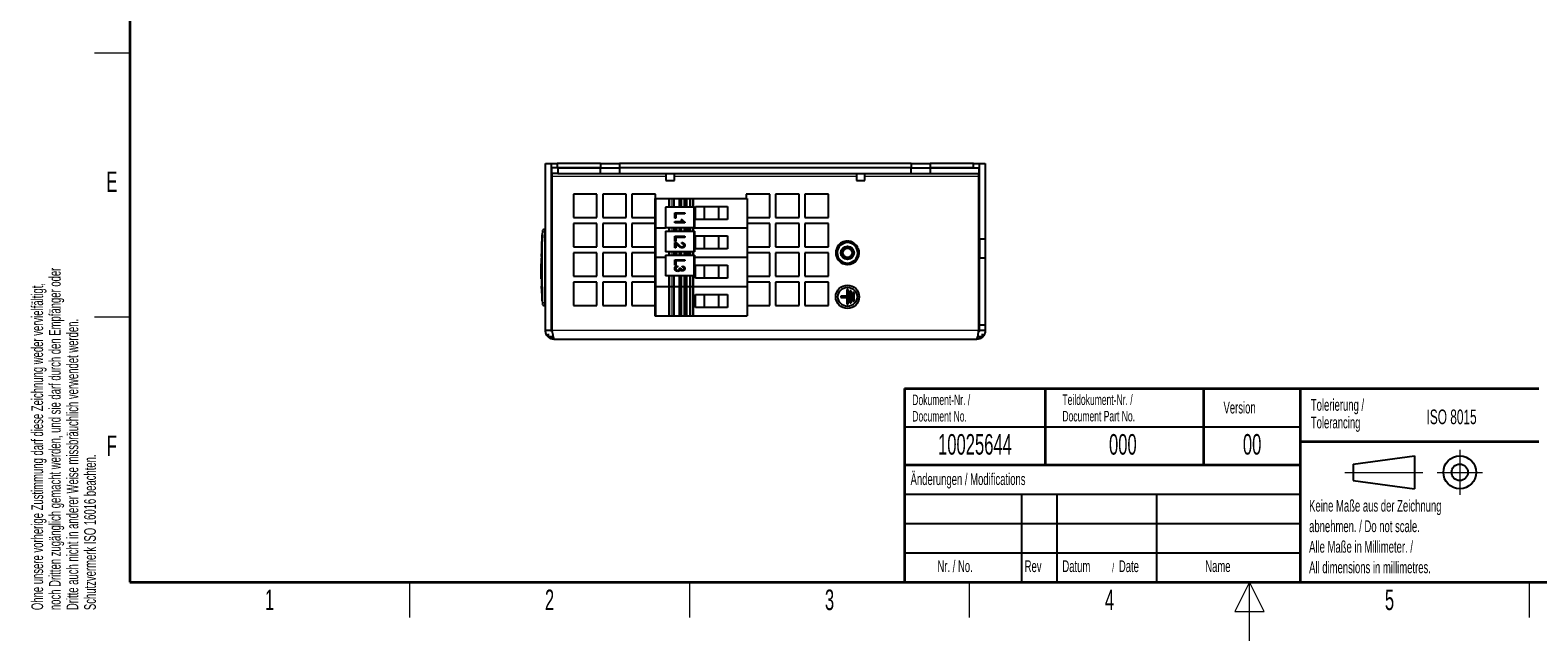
# Model space of a CAD drawing. Header units: millimetres. Extents: x 5 to 418, y 2 to 292.
# Tile 1 of 11: x 9 to 266, y 2 to 106. Entities that reach past the tile are written whole.
import ezdxf

# ---------------------------------------------------------------- set-up
doc = ezdxf.new("R2010")
doc.units = ezdxf.units.MM
doc.layers.add('SLD-0', color=7, linetype='Continuous')
doc.styles.add('SLDTEXTSTYLE0', font='TXT', dxfattribs={"width": 0.605})

msp = doc.modelspace()

# ---------------------------------------------------------------- linework, layer by layer
at = {"color": 7, "linetype": 'Continuous', "lineweight": 25}
for p, q in [((96.9127, 83.3936), (97.9127, 83.3936)), ((96.9127, 54.8936), (96.9127, 83.3936)), ((97.9127, 82.6436), (97.9127, 83.3936)), ((97.9127, 83.3936), (98.9127, 83.3936)), ((98.9127, 82.6436), (97.9127, 82.6436)), ((97.9127, 54.8936), (97.9127, 82.6436)), ((98.0127, 81.6436), (98.0127, 82.6436)), ((98.9127, 83.3936), (98.9127, 82.6436)), ((106.2877, 83.3936), (98.9127, 83.3936)), ((106.2877, 82.6436), (98.9127, 82.6436)), ((99.0127, 82.6436), (99.0127, 81.6436)), ((99.0127, 82.6436), (106.2877, 82.6436)), ((106.2877, 83.3936), (106.2877, 82.6436)), ((106.2877, 83.3936), (109.5377, 83.3936)), ((106.2877, 82.6436), (109.5377, 82.6436)), ((106.2877, 81.6436), (106.2877, 82.6436)), ((109.5377, 83.3936), (109.5377, 82.6436)), ((159.2877, 83.3936), (109.5377, 83.3936)), ((159.2877, 82.6436), (109.5377, 82.6436)), ((109.5377, 82.6436), (109.5377, 81.6436)), ((159.2877, 83.3936), (159.2877, 82.6436)), ((159.2877, 83.3936), (162.5377, 83.3936)), ((159.2877, 82.6436), (162.5377, 82.6436)), ((159.2877, 81.6436), (159.2877, 82.6436)), ((162.5377, 83.3936), (162.5377, 82.6436)), ((169.9127, 83.3936), (162.5377, 83.3936)), ((169.9127, 82.6436), (162.5377, 82.6436)), ((162.5377, 82.6436), (162.5377, 81.6436)), ((162.5377, 82.6436), (170.8127, 82.6436)), ((169.9127, 82.6436), (169.9127, 83.3936)), ((169.9127, 83.3936), (170.9127, 83.3936)), ((170.9127, 82.6436), (170.8127, 82.6436)), ((170.8127, 82.6436), (170.8127, 81.6436)), ((170.9127, 70.5186), (170.9127, 83.3936)), ((170.9127, 83.3936), (171.9127, 83.3936)), ((171.9127, 83.3936), (171.9127, 70.5186)), ((99.0127, 81.6436), (98.0127, 81.6436)), ((98.0127, 81.6436), (98.0127, 81.1436)), ((98.0127, 81.1436), (98.0127, 54.8936)), ((99.0127, 81.6436), (106.2877, 81.6436)), ((106.2877, 81.6436), (109.5377, 81.6436)), ((109.5377, 81.6436), (159.2877, 81.6436)), ((117.4252, 81.6436), (117.4252, 80.4992)), ((117.4252, 80.4992), (118.9002, 80.4992)), ((118.9002, 80.4992), (118.9002, 81.6436)), ((149.9252, 81.6436), (149.9252, 80.4992)), ((149.9252, 80.4992), (151.4002, 80.4992)), ((151.4002, 80.4992), (151.4002, 81.6436)), ((159.2877, 81.6436), (162.5377, 81.6436)), ((162.5377, 81.6436), (170.8127, 81.6436)), ((170.8127, 81.1436), (170.8127, 81.6436)), ((170.8127, 54.8936), (170.8127, 81.1436)), ((101.6627, 78.1436), (101.6627, 74.1436)), ((105.6627, 78.1436), (101.6627, 78.1436)), ((105.6627, 74.1436), (105.6627, 78.1436)), ((110.6627, 78.1436), (106.6627, 78.1436)), ((106.6627, 78.1436), (106.6627, 74.1436)), ((110.6627, 74.1436), (110.6627, 78.1436)), ((115.6627, 78.1436), (111.6627, 78.1436)), ((111.6627, 78.1436), (111.6627, 74.1436)), ((115.5474, 77.4193), (115.5474, 72.4293)), ((115.5474, 77.4193), (115.7327, 77.4193)), ((115.6627, 77.4193), (115.6627, 78.1436)), ((115.7327, 77.4193), (117.9119, 77.4193)), ((117.9119, 77.4193), (118.0451, 77.4193)), ((118.0451, 77.4193), (118.4314, 77.4193)), ((118.4314, 77.4193), (118.8649, 77.4193)), ((118.8649, 77.4193), (118.8836, 77.4193)), ((118.8836, 75.9193), (118.8836, 77.4193)), ((118.8836, 77.4193), (119.7144, 77.4193)), ((119.7144, 77.4193), (119.7144, 75.9193)), ((119.7144, 77.4193), (119.8644, 77.4193)), ((119.8644, 77.4193), (120.0092, 77.4193)), ((120.0092, 77.4193), (120.0675, 77.4193)), ((120.0675, 77.4193), (120.0675, 75.9193)), ((120.0675, 77.4193), (120.5837, 77.4193)), ((120.5837, 77.4193), (120.5837, 75.9193)), ((120.5837, 77.4193), (120.7337, 77.4193)), ((120.7337, 77.4193), (120.8786, 77.4193)), ((120.8786, 77.4193), (120.9368, 77.4193)), ((120.9368, 77.4193), (120.9368, 75.9193)), ((120.9368, 77.4193), (121.51, 77.4193)), ((121.51, 77.4193), (121.51, 75.9193)), ((121.51, 77.4193), (121.5109, 77.4193)), ((121.5109, 77.4193), (121.6161, 77.4193)), ((121.6161, 77.4193), (121.9809, 77.4193)), ((121.9809, 77.4193), (122.0986, 77.4193)), ((122.0986, 77.4193), (122.0986, 75.9193)), ((122.0986, 77.4193), (122.1564, 77.4193)), ((122.1564, 77.4193), (131.2974, 77.4193)), ((135.1627, 78.1436), (131.1627, 78.1436)), ((131.1627, 78.1436), (131.1627, 77.4193)), ((131.2974, 77.4193), (131.2974, 72.4293)), ((135.1627, 74.1436), (135.1627, 78.1436)), ((140.1627, 78.1436), (136.1627, 78.1436)), ((136.1627, 78.1436), (136.1627, 74.1436)), ((140.1627, 74.1436), (140.1627, 78.1436)), ((145.1627, 78.1436), (141.1627, 78.1436)), ((141.1627, 78.1436), (141.1627, 74.1436)), ((145.1627, 74.1436), (145.1627, 78.1436)), ((117.3811, 75.9193), (117.3811, 72.4193)), ((122.1905, 75.9193), (117.3811, 75.9193)), ((118.9659, 74.983), (120.6492, 74.983)), ((118.9659, 74.0739), (118.9659, 74.983)), ((119.1626, 74.8011), (119.1626, 74.0739)), ((120.6492, 74.8011), (119.1626, 74.8011)), ((119.164, 74.8011), (119.164, 74.0739)), ((120.6492, 74.983), (120.6492, 74.8011)), ((120.6492, 74.983), (120.6506, 74.983)), ((120.6492, 74.8011), (120.6506, 74.8011)), ((120.6506, 74.983), (120.6506, 74.8011)), ((122.1905, 75.9193), (122.1905, 72.4193)), ((122.3272, 75.9193), (122.1905, 75.9193)), ((122.3272, 75.9193), (122.3272, 72.4193)), ((122.476, 76.0493), (127.9438, 76.0493)), ((122.476, 73.7993), (122.476, 76.0493)), ((123.9474, 76.0493), (123.9474, 73.7993)), ((126.4724, 73.7993), (126.4724, 76.0493)), ((127.9438, 76.0493), (127.9438, 73.7993)), ((96.9127, 72.1436), (96.7567, 72.1436)), ((101.6627, 74.1436), (105.6627, 74.1436)), ((101.6627, 73.1436), (101.6627, 69.1436)), ((105.6627, 73.1436), (101.6627, 73.1436)), ((105.6627, 69.1436), (105.6627, 73.1436)), ((106.6627, 74.1436), (110.6627, 74.1436)), ((106.6627, 73.1436), (106.6627, 69.1436)), ((110.6627, 73.1436), (106.6627, 73.1436)), ((110.6627, 69.1436), (110.6627, 73.1436)), ((111.6627, 74.1436), (115.5474, 74.1436)), ((111.6627, 73.1436), (111.6627, 69.1436)), ((115.5474, 73.1436), (111.6627, 73.1436)), ((115.5474, 72.4293), (115.7327, 72.4293)), ((115.5474, 72.4193), (115.5474, 67.4293)), ((115.5474, 72.4193), (115.7327, 72.4193)), ((115.6627, 72.4193), (115.6627, 72.4293)), ((115.7327, 72.4293), (117.3811, 72.4293)), ((115.7327, 72.4193), (117.3811, 72.4193)), ((122.1905, 72.4193), (117.3811, 72.4193)), ((118.8836, 71.8193), (118.8836, 72.4193)), ((119.1626, 74.0739), (118.9659, 74.0739)), ((118.9659, 73.2784), (118.9659, 73.4602)), ((118.9659, 73.4602), (120.2994, 73.4602)), ((120.6711, 73.2784), (118.9659, 73.2784)), ((119.0103, 72.4193), (119.0103, 71.8193)), ((119.1626, 74.0739), (119.164, 74.0739)), ((119.3091, 71.8193), (119.3091, 72.4193)), ((119.317, 71.8193), (119.317, 72.4193)), ((119.7144, 72.4193), (119.7144, 71.8193)), ((120.0371, 73.8239), (120.2338, 73.8239)), ((120.0675, 72.4193), (120.0675, 71.8193)), ((120.2338, 73.8239), (120.2352, 73.8239)), ((120.5837, 72.4193), (120.5837, 71.8193)), ((120.6711, 73.3963), (120.6724, 73.3963)), ((120.6711, 73.3963), (120.6711, 73.2784)), ((120.6711, 73.2784), (120.6724, 73.2784)), ((120.6724, 73.3963), (120.6724, 73.2784)), ((120.9368, 72.4193), (120.9368, 71.8193)), ((120.9461, 72.4193), (120.9461, 71.8193)), ((121.2449, 71.8193), (121.2449, 72.4193)), ((121.51, 72.4193), (121.51, 71.8193)), ((122.0986, 72.4193), (122.0986, 71.8193)), ((122.3272, 72.4193), (122.1905, 72.4193)), ((122.3272, 72.4293), (131.2974, 72.4293)), ((122.3272, 72.4193), (131.2974, 72.4193)), ((127.9438, 73.7993), (122.476, 73.7993)), ((131.1627, 72.4293), (131.1627, 72.4193)), ((131.2974, 74.1436), (135.1627, 74.1436)), ((135.1627, 73.1436), (131.2974, 73.1436)), ((131.2974, 72.4193), (131.2974, 67.4293)), ((135.1627, 69.1436), (135.1627, 73.1436)), ((136.1627, 74.1436), (140.1627, 74.1436)), ((140.1627, 73.1436), (136.1627, 73.1436)), ((136.1627, 73.1436), (136.1627, 69.1436)), ((140.1627, 69.1436), (140.1627, 73.1436)), ((141.1627, 74.1436), (145.1627, 74.1436)), ((145.1627, 73.1436), (141.1627, 73.1436)), ((141.1627, 73.1436), (141.1627, 69.1436)), ((145.1627, 69.1436), (145.1627, 73.1436)), ((96.3053, 70.0281), (96.2553, 68.5637)), ((96.2924, 70.0991), (96.321, 70.0991)), ((96.3042, 68.8477), (96.2924, 70.0991)), ((96.3028, 70.0602), (96.3142, 68.8477)), ((96.3476, 71.2666), (96.3053, 70.0281)), ((96.3363, 70.0991), (96.3704, 71.1987)), ((96.3363, 70.0991), (96.3463, 70.0991)), ((96.3804, 71.1987), (96.3463, 70.0991)), ((96.3965, 71.8904), (96.3567, 71.1988)), ((96.3704, 71.1987), (96.3804, 71.1987)), ((117.3811, 71.8193), (117.3811, 68.3193)), ((117.3811, 71.8193), (122.1905, 71.8193)), ((118.9659, 70.9616), (120.6492, 70.9616)), ((118.9659, 70.0525), (118.9659, 70.9616)), ((119.1626, 70.0525), (118.9659, 70.0525)), ((118.9659, 68.9843), (118.9659, 69.9162)), ((120.6492, 70.7798), (119.1626, 70.7798)), ((119.1626, 70.7798), (119.1626, 70.0525)), ((119.1626, 70.0525), (119.164, 70.0525)), ((119.1626, 69.6662), (119.1626, 68.9843)), ((119.164, 70.7798), (119.164, 70.0525)), ((119.164, 69.6662), (119.164, 68.9843)), ((120.1464, 69.7116), (120.1682, 69.8934)), ((120.1682, 69.8934), (120.1696, 69.8934)), ((120.6492, 70.9616), (120.6492, 70.7798)), ((120.6492, 70.9616), (120.6506, 70.9616)), ((120.6492, 70.7798), (120.6506, 70.7798)), ((120.6506, 70.9616), (120.6506, 70.7798)), ((120.6711, 69.4275), (120.6724, 69.4275)), ((122.1905, 71.8193), (122.1905, 68.3193)), ((122.3272, 71.8193), (122.1905, 71.8193)), ((122.3272, 71.8193), (122.3272, 68.3193)), ((122.476, 71.0493), (127.9438, 71.0493)), ((122.476, 68.7993), (122.476, 71.0493)), ((123.9474, 71.0493), (123.9474, 68.7993)), ((126.4724, 68.7993), (126.4724, 71.0493)), ((127.9438, 71.0493), (127.9438, 68.7993)), ((146.721, 69.2488), (147.6225, 69.705)), ((170.9127, 70.5186), (171.9127, 70.5186)), ((170.9127, 70.5186), (170.9127, 67.2686)), ((171.9127, 70.5186), (171.9127, 67.2686)), ((96.1839, 67.536), (96.2689, 67.536)), ((96.222, 68.5692), (96.1873, 67.536)), ((96.2264, 68.8477), (96.2329, 68.5645)), ((96.2767, 64.0489), (96.3042, 68.8477)), ((96.3142, 68.8477), (96.2868, 64.0489)), ((96.3042, 68.8477), (96.3142, 68.8477)), ((101.6627, 69.1436), (105.6627, 69.1436)), ((101.6627, 68.1436), (101.6627, 64.1436)), ((105.6627, 68.1436), (101.6627, 68.1436)), ((105.6627, 64.1436), (105.6627, 68.1436)), ((106.6627, 69.1436), (110.6627, 69.1436)), ((106.6627, 68.1436), (106.6627, 64.1436)), ((110.6627, 68.1436), (106.6627, 68.1436)), ((110.6627, 64.1436), (110.6627, 68.1436)), ((111.6627, 69.1436), (115.5474, 69.1436)), ((111.6627, 68.1436), (111.6627, 64.1436)), ((115.5474, 68.1436), (111.6627, 68.1436)), ((115.5474, 67.4293), (115.7327, 67.4293)), ((115.5474, 67.4193), (115.5474, 62.4293)), ((115.5474, 67.4193), (115.7327, 67.4193)), ((115.6627, 67.4193), (115.6627, 67.4293)), ((115.7327, 67.4293), (117.3811, 67.4293)), ((115.7327, 67.4193), (117.3811, 67.4193)), ((122.1905, 68.3193), (117.3811, 68.3193)), ((117.3811, 67.7193), (117.3811, 64.2193)), ((117.3811, 67.7193), (122.1905, 67.7193)), ((118.8836, 67.7193), (118.8836, 68.3193)), ((119.1626, 68.9843), (118.9659, 68.9843)), ((118.9659, 66.9569), (120.6492, 66.9569)), ((118.9659, 66.0478), (118.9659, 66.9569)), ((119.0103, 68.3193), (119.0103, 67.7193)), ((119.1626, 68.9843), (119.164, 68.9843)), ((119.3091, 67.7193), (119.3091, 68.3193)), ((119.317, 67.7193), (119.317, 68.3193)), ((119.7144, 68.3193), (119.7144, 67.7193)), ((120.0675, 68.3193), (120.0675, 67.7193)), ((120.1993, 68.9843), (120.2007, 68.9843)), ((120.5837, 68.3193), (120.5837, 67.7193)), ((120.6492, 66.9569), (120.6492, 66.775)), ((120.6492, 66.9569), (120.6506, 66.9569)), ((120.6506, 66.9569), (120.6506, 66.775)), ((120.9368, 68.3193), (120.9368, 67.7193)), ((120.9461, 68.3193), (120.9461, 67.7193)), ((121.2449, 67.7193), (121.2449, 68.3193)), ((121.51, 68.3193), (121.51, 67.7193)), ((122.0986, 68.3193), (122.0986, 67.7193)), ((122.3272, 68.3193), (122.1905, 68.3193)), ((122.1905, 67.7193), (122.1905, 64.2193)), ((122.3272, 67.7193), (122.1905, 67.7193)), ((122.3272, 67.7193), (122.3272, 64.2193)), ((122.3272, 67.4293), (131.2974, 67.4293)), ((122.3272, 67.4193), (131.2974, 67.4193)), ((127.9438, 68.7993), (122.476, 68.7993)), ((131.1627, 67.4293), (131.1627, 67.4193)), ((131.2974, 69.1436), (135.1627, 69.1436)), ((135.1627, 68.1436), (131.2974, 68.1436)), ((131.2974, 67.4193), (131.2974, 62.4293)), ((135.1627, 64.1436), (135.1627, 68.1436)), ((136.1627, 69.1436), (140.1627, 69.1436)), ((140.1627, 68.1436), (136.1627, 68.1436)), ((136.1627, 68.1436), (136.1627, 64.1436)), ((140.1627, 64.1436), (140.1627, 68.1436)), ((141.1627, 69.1436), (145.1627, 69.1436)), ((145.1627, 68.1436), (141.1627, 68.1436)), ((141.1627, 68.1436), (141.1627, 64.1436)), ((145.1627, 64.1436), (145.1627, 68.1436)), ((146.721, 69.2488), (146.6653, 68.24)), ((150.1044, 67.0383), (149.2029, 66.5821)), ((150.1044, 67.0383), (150.16, 68.0472)), ((170.9127, 67.2686), (171.9127, 67.2686)), ((170.9127, 55.8936), (170.9127, 67.2686)), ((171.9127, 67.2686), (171.9127, 55.8936)), ((96.1626, 66.2911), (96.1896, 66.2911)), ((96.1847, 63.7013), (96.1626, 66.2911)), ((96.1726, 66.2911), (96.1822, 65.1699)), ((96.1896, 66.2911), (96.2021, 64.0489)), ((119.1626, 66.0478), (118.9659, 66.0478)), ((119.1189, 65.4551), (119.1203, 65.4551)), ((120.6492, 66.775), (119.1626, 66.775)), ((119.1626, 66.775), (119.1626, 66.0478)), ((119.1626, 66.0478), (119.164, 66.0478)), ((119.164, 66.775), (119.164, 66.0478)), ((119.425, 65.9114), (119.4468, 65.7296)), ((119.425, 65.9114), (119.4263, 65.9114)), ((119.4263, 65.9114), (119.4482, 65.7296)), ((119.4468, 65.7296), (119.4482, 65.7296)), ((119.4731, 64.9796), (119.4745, 64.9796)), ((119.7734, 65.5705), (119.9715, 65.5478)), ((119.7734, 65.5705), (119.7748, 65.5705)), ((119.7748, 65.5705), (119.9729, 65.5478)), ((119.9715, 65.5478), (119.9691, 65.5204)), ((119.9691, 65.5204), (119.9705, 65.5204)), ((119.9729, 65.5478), (119.9705, 65.5204)), ((119.9715, 65.5478), (119.9729, 65.5478)), ((120.2328, 65.0478), (120.2342, 65.0478)), ((120.2338, 65.7069), (120.2557, 65.8887)), ((120.2557, 65.8887), (120.2571, 65.8887)), ((120.6492, 66.775), (120.6506, 66.775)), ((120.6711, 65.4604), (120.6724, 65.4604)), ((122.476, 66.0493), (127.9438, 66.0493)), ((122.476, 63.7993), (122.476, 66.0493)), ((123.9474, 66.0493), (123.9474, 63.7993)), ((126.4724, 63.7993), (126.4724, 66.0493)), ((127.9438, 66.0493), (127.9438, 63.7993)), ((96.2239, 63.7013), (96.1847, 63.7013)), ((96.2608, 61.6114), (96.222, 62.4819)), ((96.2222, 63.6349), (96.3443, 60.2167)), ((96.2441, 62.4819), (96.2247, 62.4819)), ((96.2247, 62.4819), (96.2629, 61.6114)), ((96.273, 61.6114), (96.2348, 62.4819)), ((96.2781, 61.6114), (96.2441, 62.4819)), ((96.2767, 64.0489), (96.2868, 64.0489)), ((96.3401, 61.0564), (96.2812, 63.7013)), ((96.2812, 63.7013), (96.2913, 63.7013)), ((96.2913, 63.7013), (96.3501, 61.0564)), ((101.6627, 64.1436), (105.6627, 64.1436)), ((101.6627, 63.1436), (101.6627, 59.1436)), ((105.6627, 63.1436), (101.6627, 63.1436)), ((105.6627, 59.1436), (105.6627, 63.1436)), ((106.6627, 64.1436), (110.6627, 64.1436)), ((106.6627, 63.1436), (106.6627, 59.1436)), ((110.6627, 63.1436), (106.6627, 63.1436)), ((110.6627, 59.1436), (110.6627, 63.1436)), ((111.6627, 64.1436), (115.5474, 64.1436)), ((111.6627, 63.1436), (111.6627, 59.1436)), ((115.5474, 63.1436), (111.6627, 63.1436)), ((115.5474, 62.4293), (115.7327, 62.4293)), ((115.5474, 62.4193), (115.5474, 57.4293)), ((115.5474, 62.4193), (115.7327, 62.4193)), ((115.6627, 62.4193), (115.6627, 62.4293)), ((115.7327, 62.4293), (117.9119, 62.4293)), ((115.7327, 62.4193), (117.9119, 62.4193)), ((122.1905, 64.2193), (117.3811, 64.2193)), ((117.9119, 62.4293), (118.0451, 62.4293)), ((117.9119, 62.4193), (118.0451, 62.4193)), ((118.0451, 62.4293), (118.4314, 62.4293)), ((118.0451, 62.4193), (118.4314, 62.4193)), ((118.4314, 62.4293), (118.8649, 62.4293)), ((118.4314, 62.4193), (118.8649, 62.4193)), ((118.8649, 62.4293), (118.8836, 62.4293)), ((118.8649, 62.4193), (118.8836, 62.4193)), ((118.8836, 62.4293), (118.8836, 64.2193)), ((118.8836, 62.4293), (119.7144, 62.4293)), ((118.8836, 57.4293), (118.8836, 62.4193)), ((118.8836, 62.4193), (119.7144, 62.4193)), ((119.7144, 64.2193), (119.7144, 62.4293)), ((119.7144, 62.4293), (119.8644, 62.4293)), ((119.7144, 62.4193), (119.7144, 57.4293)), ((119.7144, 62.4193), (119.8644, 62.4193)), ((119.8644, 62.4293), (120.0092, 62.4293)), ((119.8644, 62.4193), (120.0092, 62.4193)), ((120.0092, 62.4293), (120.0675, 62.4293)), ((120.0092, 62.4193), (120.0675, 62.4193)), ((120.0675, 64.2193), (120.0675, 62.4293)), ((120.0675, 62.4293), (120.5837, 62.4293)), ((120.0675, 62.4193), (120.0675, 57.4293)), ((120.0675, 62.4193), (120.5837, 62.4193)), ((120.5837, 64.2193), (120.5837, 62.4293)), ((120.5837, 62.4293), (120.7337, 62.4293)), ((120.5837, 62.4193), (120.5837, 57.4293)), ((120.5837, 62.4193), (120.7337, 62.4193)), ((120.7337, 62.4293), (120.8786, 62.4293)), ((120.7337, 62.4193), (120.8786, 62.4193)), ((120.8786, 62.4293), (120.9368, 62.4293)), ((120.8786, 62.4193), (120.9368, 62.4193)), ((120.9368, 64.2193), (120.9368, 62.4293)), ((120.9368, 62.4293), (121.51, 62.4293)), ((120.9368, 62.4193), (120.9368, 57.4293)), ((120.9368, 62.4193), (121.51, 62.4193)), ((121.51, 64.2193), (121.51, 62.4293)), ((121.51, 62.4293), (121.5109, 62.4293)), ((121.51, 62.4193), (121.51, 57.4293)), ((121.51, 62.4193), (121.5109, 62.4193)), ((121.5109, 62.4293), (121.6161, 62.4293)), ((121.5109, 62.4193), (121.6161, 62.4193)), ((121.6161, 62.4293), (121.9809, 62.4293)), ((121.6161, 62.4193), (121.9809, 62.4193)), ((121.9809, 62.4293), (122.0986, 62.4293)), ((121.9809, 62.4193), (122.0986, 62.4193)), ((122.0986, 64.2193), (122.0986, 62.4293)), ((122.0986, 62.4293), (122.1564, 62.4293)), ((122.0986, 62.4193), (122.0986, 57.4293)), ((122.0986, 62.4193), (122.1564, 62.4193)), ((122.1564, 62.4293), (131.2974, 62.4293)), ((122.1564, 62.4193), (131.2974, 62.4193)), ((122.3272, 64.2193), (122.1905, 64.2193)), ((127.9438, 63.7993), (122.476, 63.7993)), ((131.1627, 62.4293), (131.1627, 62.4193)), ((131.2974, 64.1436), (135.1627, 64.1436)), ((135.1627, 63.1436), (131.2974, 63.1436)), ((131.2974, 62.4193), (131.2974, 57.4293)), ((135.1627, 59.1436), (135.1627, 63.1436)), ((136.1627, 64.1436), (140.1627, 64.1436)), ((140.1627, 63.1436), (136.1627, 63.1436)), ((136.1627, 63.1436), (136.1627, 59.1436)), ((140.1627, 59.1436), (140.1627, 63.1436)), ((141.1627, 64.1436), (145.1627, 64.1436)), ((145.1627, 63.1436), (141.1627, 63.1436)), ((141.1627, 63.1436), (141.1627, 59.1436)), ((145.1627, 59.1436), (145.1627, 63.1436)), ((148.5377, 61.8936), (148.2877, 61.8936)), ((148.2877, 61.8936), (148.2877, 60.7686)), ((148.5377, 59.3936), (148.5377, 61.8936)), ((96.2817, 61.2926), (96.2917, 61.2926)), ((96.2822, 61.3324), (96.2922, 61.3324)), ((96.3402, 60.1431), (96.3239, 60.4277)), ((96.3402, 60.1431), (96.3502, 60.1431)), ((96.3474, 60.1446), (96.3484, 60.1431)), ((96.3484, 60.1431), (96.3585, 60.1431)), ((96.3576, 60.1768), (96.3965, 59.3967)), ((96.9127, 59.1436), (96.7567, 59.1436)), ((101.6627, 59.1436), (105.6627, 59.1436)), ((106.6627, 59.1436), (110.6627, 59.1436)), ((111.6627, 59.1436), (115.5474, 59.1436)), ((122.476, 61.0493), (127.9438, 61.0493)), ((122.476, 58.7993), (122.476, 61.0493)), ((123.9474, 61.0493), (123.9474, 58.7993)), ((126.4724, 58.7993), (126.4724, 61.0493)), ((127.9438, 61.0493), (127.9438, 58.7993)), ((131.2974, 59.1436), (135.1627, 59.1436)), ((136.1627, 59.1436), (140.1627, 59.1436)), ((141.1627, 59.1436), (145.1627, 59.1436)), ((147.2877, 60.7686), (147.2877, 60.5186)), ((148.2877, 60.7686), (147.2877, 60.7686)), ((147.2877, 60.5186), (148.2877, 60.5186)), ((148.2877, 60.5186), (148.2877, 59.3936)), ((148.2877, 59.3936), (148.5377, 59.3936)), ((148.7877, 61.6436), (148.7877, 59.6436)), ((149.0377, 61.6436), (148.7877, 61.6436)), ((148.7877, 59.6436), (149.0377, 59.6436)), ((149.0377, 59.6436), (149.0377, 61.6436)), ((149.5377, 61.3936), (149.2877, 61.3936)), ((149.2877, 61.3936), (149.2877, 59.8936)), ((149.2877, 59.8936), (149.5377, 59.8936)), ((149.5377, 59.8936), (149.5377, 61.3936)), ((115.5474, 57.4293), (115.7327, 57.4293)), ((115.7327, 57.4293), (117.9119, 57.4293)), ((117.9119, 57.4293), (118.0451, 57.4293)), ((118.0451, 57.4293), (118.4314, 57.4293)), ((118.4314, 57.4293), (118.8649, 57.4293)), ((118.8649, 57.4293), (118.8836, 57.4293)), ((118.8836, 57.4293), (119.7144, 57.4293)), ((119.7144, 57.4293), (119.8644, 57.4293)), ((119.8644, 57.4293), (120.0092, 57.4293)), ((120.0092, 57.4293), (120.0675, 57.4293)), ((120.0675, 57.4293), (120.5837, 57.4293)), ((120.5837, 57.4293), (120.7337, 57.4293)), ((120.7337, 57.4293), (120.8786, 57.4293)), ((120.8786, 57.4293), (120.9368, 57.4293)), ((120.9368, 57.4293), (121.51, 57.4293)), ((121.51, 57.4293), (121.5109, 57.4293)), ((121.5109, 57.4293), (121.6161, 57.4293)), ((121.6161, 57.4293), (121.9809, 57.4293)), ((121.9809, 57.4293), (122.0986, 57.4293)), ((122.0986, 57.4293), (122.1564, 57.4293)), ((122.1564, 57.4293), (131.2974, 57.4293)), ((127.9438, 58.7993), (122.476, 58.7993)), ((97.9127, 54.8936), (96.9127, 54.8936)), ((97.4127, 53.8936), (97.4127, 54.3162)), ((98.0103, 54.6579), (97.9127, 54.8936)), ((170.9127, 54.8936), (170.8151, 54.6579)), ((170.9127, 55.8936), (171.9127, 55.8936)), ((170.9127, 54.8936), (170.9127, 55.8936)), ((171.9127, 54.8936), (170.9127, 54.8936)), ((171.4127, 53.8936), (171.4127, 54.3162)), ((171.9127, 55.8936), (171.9127, 54.8936)), ((97.4127, 53.8936), (98.2005, 53.8936)), ((170.4127, 53.3936), (98.4127, 53.3936)), ((170.6236, 53.8936), (171.4127, 53.8936))]:
    msp.add_line(p, q, dxfattribs=at)
at = {"color": 7, "linetype": 'Continuous', "lineweight": 18}
for p, q in [((117.4252, 81.1436), (98.0127, 81.1436)), ((149.9252, 81.1436), (118.9002, 81.1436)), ((170.8127, 81.1436), (151.4002, 81.1436)), ((115.7327, 77.4193), (115.7327, 72.4293)), ((117.9119, 77.4193), (117.9119, 75.9193)), ((118.0451, 77.4193), (118.0451, 75.9193)), ((118.4314, 77.4193), (118.4314, 75.9193)), ((118.8649, 77.4193), (118.8649, 75.9193)), ((119.8644, 77.4193), (119.8644, 75.9193)), ((120.0092, 77.4193), (120.0092, 75.9193)), ((120.7337, 77.4193), (120.7337, 75.9193)), ((120.8786, 77.4193), (120.8786, 75.9193)), ((121.5109, 77.4193), (121.5109, 75.9193)), ((121.6161, 77.4193), (121.6161, 75.9193)), ((121.9809, 77.4193), (121.9809, 75.9193)), ((122.1564, 77.4193), (122.1564, 75.9193)), ((115.7327, 72.4193), (115.7327, 67.4293)), ((117.9119, 72.4193), (117.9119, 71.8193)), ((118.0451, 72.4193), (118.0451, 71.8193)), ((118.4314, 72.4193), (118.4314, 71.8193)), ((118.8649, 72.4193), (118.8649, 71.8193)), ((119.8644, 72.4193), (119.8644, 71.8193)), ((120.0092, 72.4193), (120.0092, 71.8193)), ((120.7337, 72.4193), (120.7337, 71.8193)), ((120.8786, 72.4193), (120.8786, 71.8193)), ((121.5109, 72.4193), (121.5109, 71.8193)), ((121.6161, 72.4193), (121.6161, 71.8193)), ((121.9809, 72.4193), (121.9809, 71.8193)), ((122.1564, 72.4193), (122.1564, 71.8193)), ((96.7567, 71.6436), (96.4068, 71.6478)), ((96.9127, 71.6436), (96.7567, 71.6436)), ((119.5906, 69.5575), (119.592, 69.5575)), ((115.7327, 67.4193), (115.7327, 62.4293)), ((117.9119, 68.3193), (117.9119, 67.7193)), ((118.0451, 68.3193), (118.0451, 67.7193)), ((118.4314, 68.3193), (118.4314, 67.7193)), ((118.8649, 68.3193), (118.8649, 67.7193)), ((119.8644, 68.3193), (119.8644, 67.7193)), ((120.0092, 68.3193), (120.0092, 67.7193)), ((120.7337, 68.3193), (120.7337, 67.7193)), ((120.8786, 68.3193), (120.8786, 67.7193)), ((121.5109, 68.3193), (121.5109, 67.7193)), ((121.6161, 68.3193), (121.6161, 67.7193)), ((121.9809, 68.3193), (121.9809, 67.7193)), ((122.1564, 68.3193), (122.1564, 67.7193)), ((115.7327, 62.4193), (115.7327, 57.4293)), ((117.9119, 64.2193), (117.9119, 62.4293)), ((117.9119, 62.4193), (117.9119, 57.4293)), ((118.0451, 64.2193), (118.0451, 62.4293)), ((118.0451, 62.4193), (118.0451, 57.4293)), ((118.4314, 64.2193), (118.4314, 62.4293)), ((118.4314, 62.4193), (118.4314, 57.4293)), ((118.8649, 64.2193), (118.8649, 62.4293)), ((118.8649, 62.4193), (118.8649, 57.4293)), ((119.8644, 64.2193), (119.8644, 62.4293)), ((119.8644, 62.4193), (119.8644, 57.4293)), ((120.0092, 64.2193), (120.0092, 62.4293)), ((120.0092, 62.4193), (120.0092, 57.4293)), ((120.7337, 64.2193), (120.7337, 62.4293)), ((120.7337, 62.4193), (120.7337, 57.4293)), ((120.8786, 64.2193), (120.8786, 62.4293)), ((120.8786, 62.4193), (120.8786, 57.4293)), ((121.5109, 64.2193), (121.5109, 62.4293)), ((121.5109, 62.4193), (121.5109, 57.4293)), ((121.6161, 64.2193), (121.6161, 62.4293)), ((121.6161, 62.4193), (121.6161, 57.4293)), ((121.9809, 64.2193), (121.9809, 62.4293)), ((121.9809, 62.4193), (121.9809, 57.4293)), ((122.1564, 64.2193), (122.1564, 62.4293)), ((122.1564, 62.4193), (122.1564, 57.4293)), ((96.2629, 61.6114), (96.273, 61.6114)), ((96.3401, 61.0564), (96.3501, 61.0564)), ((96.7567, 59.6436), (96.4068, 59.6393)), ((96.9127, 59.6436), (96.7567, 59.6436)), ((170.8127, 54.8936), (98.0127, 54.8936))]:
    msp.add_line(p, q, dxfattribs=at)
at = {"color": 7, "linetype": 'Continuous', "lineweight": 25, "flags": 128}
for points in [[(149.5066, 69.8179), (148.9645, 70.0659), (148.6054, 70.1343)], [(150.1435, 69.1457), (149.9515, 69.4211), (149.5066, 69.8179)]]:
    msp.add_lwpolyline(points, dxfattribs=at)
at = {"color": 7, "linetype": 'Continuous', "lineweight": 25}
for centre, radius in [((148.4127, 68.1436), 1.1387), ((148.4127, 68.1436), 1), ((148.4127, 68.1436), 0.7853), ((148.4127, 60.6436), 2), ((148.4127, 60.6436), 1.625)]:
    msp.add_circle(centre, radius, dxfattribs=at)
for centre, radius, start, end in [((96.741, 71.7936), 0.35, 89.998299, 176.658505), ((148.4127, 68.1436), 2, 90.067132, 203.73413), ((148.4127, 68.1436), 1.75, 116.84238, 176.84238), ((148.4127, 68.1436), 1.75, 56.84238, 116.84238), ((148.4127, 68.1436), 1.75, 356.84238, 56.84238), ((148.4127, 68.1436), 1.75, 176.84238, 236.84238), ((148.4127, 68.1436), 2, 209.786746, 265.236116), ((148.4127, 68.1436), 2, 269.643703, 323.717407), ((148.4127, 68.1436), 1.75, 296.84238, 356.84238), ((148.4127, 68.1436), 2, 328.905656, 24.197497), ((148.4127, 68.1436), 1.75, 236.84238, 296.84238), ((96.741, 59.4936), 0.35, 183.30809, 270.001716)]:
    msp.add_arc(centre, radius, start, end, dxfattribs=at)
at = {"color": 7, "linetype": 'Continuous', "lineweight": 18}
for centre, start, end in [((96.7567, 71.7936), 90.001948, 179.009929), ((96.7567, 59.4935), 180.990082, 269.998052)]:
    msp.add_arc(centre, 0.35, start, end, dxfattribs=at)
at = {"color": 7, "linetype": 'Continuous', "lineweight": 25}
for points, knots in [([(96.7429, 72.1436), (96.7425, 72.1436), (96.7411, 72.1436), (96.7504, 72.1436), (96.7567, 72.1436)], [0, 0, 0, 0, 0.31878402, 1, 1, 1, 1]), ([(120.2994, 73.4602), (120.2414, 73.5212), (120.1376, 73.63), (120.0678, 73.7646), (120.0371, 73.8239)], [0, 0, 0, 0, 0.559755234, 1, 1, 1, 1]), ([(120.2338, 73.8239), (120.2984, 73.7244), (120.4137, 73.5469), (120.5924, 73.4423), (120.6711, 73.3963)], [0, 0, 0, 0, 0.56020373, 1, 1, 1, 1]), ([(120.2352, 73.8239), (120.2998, 73.7244), (120.415, 73.5469), (120.5938, 73.4423), (120.6724, 73.3963)], [0, 0, 0, 0, 0.56020373, 1, 1, 1, 1]), ([(118.9659, 69.9162), (119.0338, 69.907), (119.17, 69.8886), (119.3835, 69.7571), (119.512, 69.6332), (119.5906, 69.5575)], [0, 0, 0, 0, 0.278998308, 0.559153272, 1, 1, 1, 1]), ([(118.9673, 69.9162), (119.0352, 69.907), (119.1714, 69.8886), (119.3849, 69.7571), (119.5134, 69.6332), (119.592, 69.5575)], [0, 0, 0, 0, 0.27899831, 0.55915327, 1, 1, 1, 1]), ([(119.4895, 69.3959), (119.4547, 69.4296), (119.3974, 69.485), (119.3165, 69.5608), (119.2444, 69.6213), (119.1899, 69.6512), (119.1626, 69.6662)], [0, 0, 0, 0, 0.34005328, 0.56007522, 0.78007813, 1, 1, 1, 1]), ([(119.5906, 69.5575), (119.6893, 69.4582), (119.8268, 69.3199), (120.0416, 69.1892), (120.1491, 69.1738), (120.2027, 69.1662)], [0, 0, 0, 0, 0.560605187, 0.780637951, 1, 1, 1, 1]), ([(119.592, 69.5575), (119.6907, 69.4582), (119.8281, 69.3199), (120.0429, 69.1892), (120.1504, 69.1738), (120.2041, 69.1662)], [0, 0, 0, 0, 0.560605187, 0.780637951, 1, 1, 1, 1]), ([(120.4962, 69.4343), (120.4934, 69.4665), (120.4878, 69.5308), (120.4347, 69.6128), (120.3262, 69.6986), (120.2205, 69.7063), (120.1464, 69.7116)], [0, 0, 0, 0, 0.18699918, 0.37385945, 0.5610311, 1, 1, 1, 1]), ([(120.1682, 69.8934), (120.2384, 69.8847), (120.3782, 69.8672), (120.5544, 69.7635), (120.6577, 69.6008), (120.6666, 69.4853), (120.6711, 69.4275)], [0, 0, 0, 0, 0.28092003, 0.56010549, 0.77977359, 1, 1, 1, 1]), ([(120.1696, 69.8934), (120.2397, 69.8847), (120.3796, 69.8672), (120.5558, 69.7635), (120.6591, 69.6008), (120.668, 69.4853), (120.6724, 69.4275)], [0, 0, 0, 0, 0.280920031, 0.560105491, 0.779773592, 1, 1, 1, 1]), ([(120.6711, 69.4275), (120.665, 69.357), (120.6529, 69.2163), (120.5129, 69.0731), (120.3569, 68.9968), (120.2519, 68.9885), (120.1993, 68.9843)], [0, 0, 0, 0, 0.27969348, 0.55826052, 0.77910199, 1, 1, 1, 1]), ([(120.6724, 69.4275), (120.6663, 69.357), (120.6542, 69.2163), (120.5143, 69.0731), (120.3582, 68.9968), (120.2532, 68.9885), (120.2007, 68.9843)], [0, 0, 0, 0, 0.27969348, 0.55826052, 0.77910199, 1, 1, 1, 1]), ([(120.2027, 69.1662), (120.2438, 69.1693), (120.3258, 69.1756), (120.4234, 69.243), (120.4865, 69.3338), (120.4929, 69.4008), (120.4962, 69.4343)], [0, 0, 0, 0, 0.28042526, 0.55994282, 0.77992882, 1, 1, 1, 1]), ([(147.6225, 69.705), (147.6439, 69.7158), (147.9483, 69.8699), (148.2466, 70.0208), (148.524, 70.1612)], [0, 0, 0, 0, 0.07017422, 1, 1, 1, 1]), ([(149.3698, 69.6086), (149.1372, 69.7606), (148.8508, 69.9477), (148.5756, 70.1275), (148.524, 70.1612)], [0, 0, 0, 0, 0.81263712, 1, 1, 1, 1]), ([(150.2157, 69.056), (149.9961, 69.1994), (149.717, 69.3818), (149.4309, 69.5687), (149.3698, 69.6086)], [0, 0, 0, 0, 0.78666404, 1, 1, 1, 1]), ([(96.2201, 67.5348), (96.1842, 66.8801), (96.1236, 65.7767), (96.1787, 64.6733), (96.2011, 64.2245)], [0, 0, 0, 0, 0.593285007, 1, 1, 1, 1]), ([(120.1993, 68.9843), (120.1214, 68.9933), (119.9652, 69.0111), (119.7277, 69.1723), (119.5799, 69.3111), (119.4895, 69.3959)], [0, 0, 0, 0, 0.27914095, 0.55907765, 1, 1, 1, 1]), ([(146.6653, 68.24), (146.664, 68.216), (146.6452, 67.8754), (146.6268, 67.5415), (146.6097, 67.2311)], [0, 0, 0, 0, 0.07017422, 1, 1, 1, 1]), ([(147.4555, 66.6785), (147.2228, 66.8305), (146.9365, 67.0176), (146.6613, 67.1974), (146.6097, 67.2311)], [0, 0, 0, 0, 0.81263712, 1, 1, 1, 1]), ([(150.16, 68.0472), (150.1613, 68.0711), (150.1801, 68.4117), (150.1986, 68.7456), (150.2157, 69.056)], [0, 0, 0, 0, 0.07017422, 1, 1, 1, 1]), ([(118.944, 65.4579), (118.9534, 65.5277), (118.9721, 65.6673), (119.1491, 65.8569), (119.3204, 65.8907), (119.425, 65.9114)], [0, 0, 0, 0, 0.27998986, 0.5605586, 1, 1, 1, 1]), ([(119.4731, 64.9796), (119.3996, 64.9855), (119.2529, 64.9972), (119.0784, 65.1176), (118.9629, 65.2782), (118.9503, 65.398), (118.944, 65.4579)], [0, 0, 0, 0, 0.28040191, 0.55993341, 0.7800576, 1, 1, 1, 1]), ([(119.4468, 65.7296), (119.3606, 65.7111), (119.2404, 65.6854), (119.1305, 65.5618), (119.1228, 65.4906), (119.1189, 65.4551)], [0, 0, 0, 0, 0.559624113, 0.77983399, 1, 1, 1, 1]), ([(119.1189, 65.4551), (119.1273, 65.4067), (119.1442, 65.3097), (119.2763, 65.1856), (119.3973, 65.1706), (119.4711, 65.1614)], [0, 0, 0, 0, 0.2792491, 0.56038063, 1, 1, 1, 1]), ([(119.4482, 65.7296), (119.362, 65.7111), (119.2418, 65.6854), (119.1319, 65.5618), (119.1242, 65.4906), (119.1203, 65.4551)], [0, 0, 0, 0, 0.55962411, 0.77983399, 1, 1, 1, 1]), ([(119.1203, 65.4551), (119.1287, 65.4067), (119.1455, 65.3097), (119.2777, 65.1856), (119.3987, 65.1706), (119.4725, 65.1614)], [0, 0, 0, 0, 0.2792491, 0.56038063, 1, 1, 1, 1]), ([(119.4711, 65.1614), (119.5157, 65.1646), (119.6047, 65.1709), (119.7136, 65.239), (119.7855, 65.3358), (119.7929, 65.4087), (119.7966, 65.4451)], [0, 0, 0, 0, 0.28058442, 0.56006792, 0.78005461, 1, 1, 1, 1]), ([(119.8895, 65.2449), (119.8705, 65.197), (119.8323, 65.1013), (119.6759, 65.0003), (119.5501, 64.9875), (119.4731, 64.9796)], [0, 0, 0, 0, 0.27966517, 0.55981037, 1, 1, 1, 1]), ([(119.8909, 65.2449), (119.8718, 65.197), (119.8337, 65.1013), (119.6773, 65.0003), (119.5514, 64.9875), (119.4745, 64.9796)], [0, 0, 0, 0, 0.27966517, 0.55981037, 1, 1, 1, 1]), ([(119.7966, 65.4451), (119.7946, 65.469), (119.7911, 65.5117), (119.7788, 65.5525), (119.7734, 65.5705)], [0, 0, 0, 0, 0.55969445, 1, 1, 1, 1]), ([(120.2328, 65.0478), (120.1945, 65.0505), (120.1178, 65.0558), (119.9876, 65.1121), (119.9267, 65.1946), (119.8895, 65.2449)], [0, 0, 0, 0, 0.28099825, 0.56177986, 1, 1, 1, 1]), ([(119.9691, 65.5204), (119.9727, 65.4774), (119.98, 65.3916), (120.0511, 65.2916), (120.1454, 65.2365), (120.2102, 65.2319), (120.2427, 65.2296)], [0, 0, 0, 0, 0.2801509, 0.55929672, 0.77934439, 1, 1, 1, 1]), ([(119.9705, 65.5204), (119.9741, 65.4774), (119.9813, 65.3916), (120.0524, 65.2916), (120.1468, 65.2365), (120.2116, 65.2319), (120.2441, 65.2296)], [0, 0, 0, 0, 0.2801509, 0.55929672, 0.77934439, 1, 1, 1, 1]), ([(120.6711, 65.4604), (120.6626, 65.3962), (120.6457, 65.2677), (120.5214, 65.1331), (120.3784, 65.058), (120.2814, 65.0512), (120.2328, 65.0478)], [0, 0, 0, 0, 0.27905485, 0.5587479, 0.77918789, 1, 1, 1, 1]), ([(120.4962, 65.4554), (120.4914, 65.4939), (120.4819, 65.5706), (120.3848, 65.6748), (120.2911, 65.6947), (120.2338, 65.7069)], [0, 0, 0, 0, 0.280052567, 0.559902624, 1, 1, 1, 1]), ([(120.6724, 65.4604), (120.664, 65.3962), (120.647, 65.2677), (120.5228, 65.1331), (120.3798, 65.058), (120.2827, 65.0512), (120.2342, 65.0478)], [0, 0, 0, 0, 0.27905485, 0.5587479, 0.77918789, 1, 1, 1, 1]), ([(120.2427, 65.2296), (120.2778, 65.2321), (120.3478, 65.237), (120.4323, 65.2927), (120.4875, 65.3696), (120.4933, 65.4268), (120.4962, 65.4554)], [0, 0, 0, 0, 0.28046105, 0.55988555, 0.77999565, 1, 1, 1, 1]), ([(120.2557, 65.8887), (120.3148, 65.876), (120.4328, 65.8506), (120.574, 65.7482), (120.6582, 65.6081), (120.6668, 65.5097), (120.6711, 65.4604)], [0, 0, 0, 0, 0.28068098, 0.55999961, 0.77994146, 1, 1, 1, 1]), ([(120.2571, 65.8887), (120.3162, 65.876), (120.4342, 65.8506), (120.5754, 65.7482), (120.6596, 65.6081), (120.6681, 65.5097), (120.6724, 65.4604)], [0, 0, 0, 0, 0.28068098, 0.55999961, 0.77994146, 1, 1, 1, 1]), ([(148.3014, 66.1259), (148.0818, 66.2693), (147.8027, 66.4517), (147.5166, 66.6386), (147.4555, 66.6785)], [0, 0, 0, 0, 0.78666404, 1, 1, 1, 1]), ([(149.2029, 66.5821), (149.1815, 66.5713), (148.8771, 66.4172), (148.5788, 66.2663), (148.3014, 66.1259)], [0, 0, 0, 0, 0.07017422, 1, 1, 1, 1]), ([(96.2834, 61.3324), (96.2834, 61.32), (96.2833, 61.292), (96.2812, 61.2893), (96.2778, 61.319), (96.2733, 61.3827), (96.268, 61.4719), (96.2637, 61.5531), (96.2614, 61.6001), (96.2608, 61.6114)], [0, 0, 0, 0, 0.12864989, 0.29232313, 0.45606677, 0.61994562, 0.78398951, 0.94817375, 1, 1, 1, 1]), ([(96.2629, 61.6114), (96.2645, 61.58), (96.2677, 61.5172), (96.2726, 61.4336), (96.2771, 61.3701), (96.2807, 61.3339), (96.2833, 61.329), (96.2845, 61.356), (96.2843, 61.4118), (96.2826, 61.4899), (96.2803, 61.5608), (96.2785, 61.6017), (96.2781, 61.6114)], [0, 0, 0, 0, 0.10757797, 0.21515507, 0.32274136, 0.43026461, 0.53768061, 0.64498658, 0.75221303, 0.85941075, 0.96664052, 1, 1, 1, 1]), ([(96.3484, 60.1431), (96.3497, 60.1532), (96.3522, 60.1733), (96.3519, 60.3307), (96.3499, 60.5623), (96.3463, 60.8192), (96.3419, 60.989), (96.3401, 61.0564)], [0, 0, 0, 0, 0.21458998, 0.42917873, 0.64379751, 0.85844062, 1, 1, 1, 1]), ([(96.355, 59.9672), (96.354, 59.9666), (96.3517, 59.9654), (96.3444, 60.078), (96.3402, 60.1431)], [0, 0, 0, 0, 0.42258421, 1, 1, 1, 1]), ([(96.3501, 61.0564), (96.3527, 60.9538), (96.3577, 60.7485), (96.3608, 60.4749), (96.3622, 60.2683), (96.3616, 60.1587), (96.3594, 60.1475), (96.3585, 60.1431)], [0, 0, 0, 0, 0.21462852, 0.42925656, 0.64389477, 0.8585349, 1, 1, 1, 1]), ([(96.7567, 59.1436), (96.7508, 59.1436), (96.7416, 59.1436), (96.7426, 59.1436), (96.7429, 59.1436)], [0, 0, 0, 0, 0.63779561, 1, 1, 1, 1]), ([(98.0127, 54.8936), (98.0413, 54.7248), (98.099, 54.385), (98.1858, 53.9315), (98.2729, 53.5901), (98.3487, 53.4168), (98.3952, 53.3999), (98.4127, 53.3936)], [0, 0, 0, 0, 0.21488155, 0.43265725, 0.65043352, 0.8682097, 1, 1, 1, 1]), ([(170.4127, 53.3936), (170.4416, 53.4105), (170.4996, 53.4445), (170.5867, 53.7096), (170.6738, 54.0996), (170.7493, 54.5203), (170.7955, 54.7922), (170.8127, 54.8936)], [0, 0, 0, 0, 0.21709807, 0.43487853, 0.65265914, 0.87043966, 1, 1, 1, 1])]:
    msp.add_open_spline(points, degree=3, knots=knots, dxfattribs=at)
at = {"color": 7, "linetype": 'Continuous', "lineweight": 18}
for points, knots in [([(96.7567, 72.1436), (96.7569, 72.138), (96.7572, 72.127), (96.7574, 72.0408), (96.7574, 71.9139), (96.7571, 71.7733), (96.7568, 71.6804), (96.7567, 71.6436)], [0, 0, 0, 0, 0.21467278, 0.42935247, 0.64402667, 0.85869575, 1, 1, 1, 1]), ([(96.4068, 59.6393), (96.389, 61.6409), (96.3535, 65.6437), (96.389, 69.6465), (96.4068, 71.6478)], [0, 0, 0, 0, 0.50003904, 1, 1, 1, 1]), ([(96.4068, 71.7996), (96.4007, 71.806), (96.3918, 71.8155), (96.3931, 71.8141), (96.3935, 71.8136)], [0, 0, 0, 0, 0.68102564, 1, 1, 1, 1]), ([(96.4068, 71.6478), (96.4069, 71.6589), (96.4072, 71.6869), (96.4074, 71.7293), (96.4075, 71.7676), (96.4073, 71.794), (96.407, 71.7978), (96.4068, 71.7996)], [0, 0, 0, 0, 0.14056698, 0.35532785, 0.57084385, 0.7860438, 1, 1, 1, 1]), ([(96.7567, 71.6436), (96.7374, 69.6437), (96.6988, 65.6437), (96.7374, 61.6437), (96.7567, 59.6436)], [0, 0, 0, 0, 0.49996096, 1, 1, 1, 1]), ([(96.3935, 59.4735), (96.3932, 59.4731), (96.3922, 59.4721), (96.4011, 59.4815), (96.4068, 59.4875)], [0, 0, 0, 0, 0.36210443, 1, 1, 1, 1]), ([(96.4068, 59.4875), (96.4069, 59.4884), (96.4072, 59.4905), (96.4074, 59.509), (96.4075, 59.5433), (96.4073, 59.5885), (96.4069, 59.6224), (96.4068, 59.6393)], [0, 0, 0, 0, 0.14065639, 0.35550279, 0.57103162, 0.78617076, 1, 1, 1, 1]), ([(96.7567, 59.6436), (96.7569, 59.5874), (96.7572, 59.4749), (96.7574, 59.3251), (96.7574, 59.212), (96.7571, 59.1521), (96.7568, 59.146), (96.7567, 59.1436)], [0, 0, 0, 0, 0.21467237, 0.42935203, 0.64402618, 0.85869555, 1, 1, 1, 1])]:
    msp.add_open_spline(points, degree=3, knots=knots, dxfattribs=at)
at = {"color": 7, "linetype": 'Continuous', "lineweight": 25}
for points in [[(98.4127, 53.3936), (98.2161, 53.4161), (97.823, 53.4612), (97.3272, 53.8081), (96.9803, 54.3039), (96.9352, 54.697), (96.9127, 54.8936)], [(171.9127, 54.8936), (171.8901, 54.697), (171.845, 54.3039), (171.4982, 53.8081), (171.0023, 53.4612), (170.6092, 53.4161), (170.4127, 53.3936)]]:
    msp.add_open_spline(points, degree=3, dxfattribs=at)
at = {"layer": 'SLD-0', "lineweight": 35}
for p, q in [((26, 282.5), (26, 12)), ((158.1167, 45), (225.6167, 45)), ((158.1167, 45), (158.1167, 32)), ((182.1167, 45), (182.1167, 32)), ((209.1167, 45), (209.1167, 32)), ((225.6167, 45), (225.6167, 32)), ((225.6167, 45), (266.3305, 45)), ((225.6167, 45), (225.6167, 36)), ((225.6167, 36), (266.3305, 36)), ((225.6167, 36), (225.6167, 12)), ((158.1167, 32), (158.1167, 12)), ((158.1167, 32), (225.6167, 32)), ((225.6167, 32), (225.6167, 12)), ((26, 12), (408, 12)), ((158.1167, 12), (225.6167, 12)), ((225.6167, 12), (266.3305, 12))]:
    msp.add_line(p, q, dxfattribs=at)
at = {"layer": 'SLD-0', "lineweight": 18}
for p, q in [((20, 102.25), (26, 102.25)), ((20, 57.25), (26, 57.25)), ((252.8396, 34.5746), (252.8396, 26.8746)), ((233.2396, 30.7246), (246.5396, 30.7246)), ((248.9896, 30.7246), (256.6896, 30.7246)), ((73.75, 6), (73.75, 12)), ((121.5, 6), (121.5, 12)), ((169.25, 6), (169.25, 12)), ((217, 12), (214.5, 7)), ((217, 2), (217, 12)), ((219.5, 7), (217, 12)), ((264.75, 6), (264.75, 12)), ((214.5, 7), (219.5, 7))]:
    msp.add_line(p, q, dxfattribs=at)
at = {"layer": 'SLD-0'}
for p, q in [((158.1167, 38.5), (225.6167, 38.5)), ((158.1167, 27), (225.6167, 27)), ((178.1167, 27), (178.1167, 12)), ((184.1167, 27), (184.1167, 12)), ((201.1167, 27), (201.1167, 12)), ((158.1167, 22), (225.6167, 22)), ((158.1167, 17), (225.6167, 17))]:
    msp.add_line(p, q, dxfattribs=at)
at = {"layer": 'SLD-0', "lineweight": 25}
for p, q in [((234.6396, 32.1246), (245.1396, 33.5246)), ((245.1396, 33.5246), (245.1396, 27.9246)), ((158.1167, 32), (225.6167, 32)), ((234.6396, 32.1246), (234.6396, 29.3246)), ((234.6396, 29.3246), (245.1396, 27.9246))]:
    msp.add_line(p, q, dxfattribs=at)
for radius in [2.8, 1.4]:
    msp.add_circle((252.8396, 30.7246), radius, dxfattribs=at)

# ---------------------------------------------------------------- texts
at = {"layer": 'SLD-0', "char_height": 2, "attachment_point": 1, "rotation": 90, "style": 'SLDTEXTSTYLE0'}
for s, insert in [('noch Dritten zugänglich gemacht werden, und sie darf durch den Empfänger oder', (12.2299, 7.2381)), ('Ohne unsere vorherige Zustimmung darf diese Zeichnung weder vervielfältigt,', (9.2299, 7.2381)), ('Dritte auch nicht in anderer Weise missbräuchlich verwendet werden.', (15.2299, 7.2381)), ('Schutzvermerk ISO 16016 beachten.', (18.2299, 7.2381))]:
    msp.add_mtext(s, dxfattribs=dict(at, insert=insert))
at = {"layer": 'SLD-0', "style": 'SLDTEXTSTYLE0'}
for s, insert, char_height, attachment_point in [('E', (22.9816, 82.0011), 3.5, 2), ('Dokument-Nr. /', (159.4707, 43.9891), 1.8, 1), ('Teildokument-Nr. /', (185.0721, 44.0073), 1.8, 1), ('Document No.', (159.4707, 41.1891), 1.8, 1), ('Document Part No.', (185.0721, 41.2073), 1.8, 1), ('Version', (212.5452, 42.7601), 2, 1), ('Tolerierung /', (227.4391, 43.2172), 2, 1), ('ISO 8015', (247.1716, 41.4342), 2.5, 1), ('Tolerancing', (227.4391, 40.2172), 2, 1), ('F', (22.9536, 37.0011), 3.5, 2), ('10025644', (170.1557, 37.243), 3.5, 2), ('000', (195.3767, 37.243), 3.5, 2), ('00', (217.424, 37.2527), 3.5, 2), ('Änderungen / Modifications', (159.1698, 30.5619), 2, 1), ('Keine Maße aus der Zeichnung', (227.1404, 26.0307), 2, 1), ('abnehmen. / Do not scale.', (227.1404, 22.5307), 2, 1), ('Alle Maße in Millimeter. /', (227.1404, 19.0307), 2, 1), ('Nr. / No.', (163.7532, 15.7244), 2, 1), ('Rev', (178.6351, 15.7244), 2, 1), ('Datum', (185.0629, 15.7244), 2, 1), ('Date', (194.7022, 15.7244), 2, 1), ('Name', (209.4275, 15.729), 2, 1), ('All dimensions in millimetres.', (227.1404, 15.5307), 2, 1), ('/', (193.5459, 15.2243), 1.5, 1), ('1', (49.8527, 10.743), 3.5, 2), ('2', (97.6027, 10.743), 3.5, 2), ('3', (145.3527, 10.743), 3.5, 2), ('4', (193.1027, 10.743), 3.5, 2), ('5', (240.8527, 10.743), 3.5, 2)]:
    msp.add_mtext(s, dxfattribs=dict(at, insert=insert, char_height=char_height, attachment_point=attachment_point))

doc.saveas('drawing.dxf')
